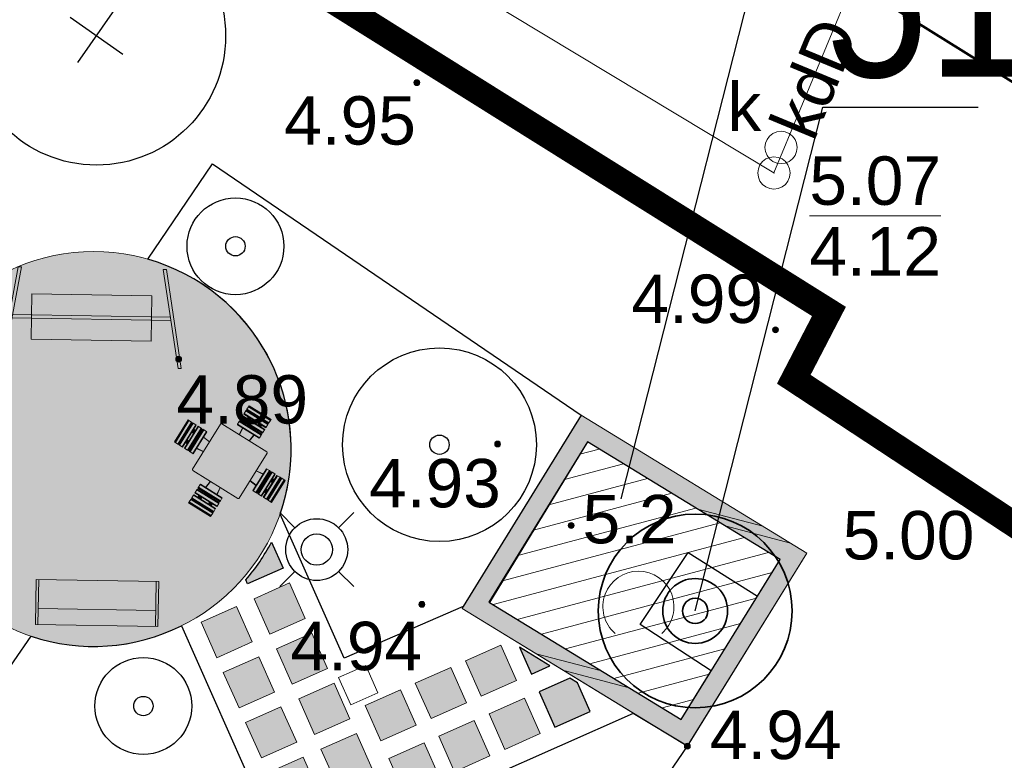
# Model space of a CAD drawing. Extents: x 5477758 to 5478353, y 5918276 to 5918502.
# Tile 52 of 127: x 5477927 to 5477942, y 5918370 to 5918381. Entities that reach past the tile are written whole.
import ezdxf
from ezdxf.enums import TextEntityAlignment as Align

# ---------------------------------------------------------------- set-up
doc = ezdxf.new("R2010")
doc.units = 0
doc.header["$LTSCALE"] = 0.25
doc.header["$PDSIZE"] = 0.75
doc.linetypes.add('budynki akt$0$DASHED', pattern=[19.05, 12.7, -6.35])
doc.linetypes.add('PRZER2-1', pattern=[3, 2, -1])
doc.layers.get('0').update_dxf_attribs({"linetype": 'CONTINUOUS', "lineweight": 13})
for name, color, linetype, lineweight in [('000_wymiarowanie ', 7, 'CONTINUOUS', 0), ('0_NAWIERZCHNIA MINERALNA', 43, 'CONTINUOUS', 0), ('0_NAWIERZCHNIA UTWARDZONA_CHODNIK', 254, 'CONTINUOUS', 0), ('0_podziały zieleni średniowysokiej i nasadzeń niskich', 7, 'CONTINUOUS', 0), ('0_PROJEKTOWANE ZABAWKI', 7, 'CONTINUOUS', 0), ('A_GRANICA OPRACOWANIA', 7, 'CONTINUOUS', 0), ('E_osw', 5, 'CONTINUOUS', 30), ('GESBZO', 252, 'CONTINUOUS', 50), ('GSSDSO', 252, 'CONTINUOUS', 18), ('GSSKOD', 252, 'PRZER2-1', 18), ('GULKPR', 252, 'CONTINUOUS', 18), ('GULKPR_O', 252, 'CONTINUOUS', 18), ('GUPIWZ', 252, 'CONTINUOUS', 18), ('GUPIWZ_O', 252, 'CONTINUOUS', 18), ('GUPKSD', 252, 'CONTINUOUS', 18), ('GUPPRZ', 252, 'CONTINUOUS', 18), ('GUPPRZ_O', 252, 'CONTINUOUS', 18), ('OT_Rzedna', 252, 'CONTINUOUS', 18), ('pomiar', 252, 'CONTINUOUS', 18), ('Visible (ISO)', 252, 'CONTINUOUS', 35), ('wysokosci', 252, 'CONTINUOUS', 18), ('ZZ_drzewo-nanoszone-recznie', 24, 'CONTINUOUS', 35), ('ZZ_grupa', 60, 'CONTINUOUS', 30), ('ZZ_grupa-krzewow-szraf', 60, 'CONTINUOUS', 13), ('ZZ_korona', 94, 'CONTINUOUS', 35), ('ZZ_numer-inwentaryzacyjny', 5, 'CONTINUOUS', 25)]:
    doc.layers.add(name, color=color, linetype=linetype, lineweight=lineweight)
for name, color, linetype in [('ZZ_PROJ-drzewa', 7, 'CONTINUOUS'), ('ZZ_PROJ-krzewy-pojedyczne', 7, 'CONTINUOUS'), ('ZZ_PROJ-obrys-rabaty', 7, 'CONTINUOUS')]:
    doc.layers.add(name, color=color, linetype=linetype)
doc.styles.add('GEO-INFO', font='arial.ttf')
doc.styles.add('zielen', font='ARIALN.TTF', dxfattribs={"height": 2.5})

# ---------------------------------------------------------------- blocks, each defined once
blk = doc.blocks.new('ODTN_2')
at = {"color": 0}
for points in [[(-1.5, -0.5), (0.5, 0.5)], [(-0.5, -0.5), (1.5, 0.5)]]:
    blk.add_lwpolyline(points, dxfattribs=at)
blk = doc.blocks.new('POINT')
at = {"color": 0}
blk.add_point((0, 0), dxfattribs=at)
blk = doc.blocks.new('OTRN')
at = {"linetype": 'Continuous', "lineweight": 13}
blk.add_hatch(color=0, dxfattribs=at).paths.add_polyline_path([(0, -0.091, 1), (0, 0.091, 1)])
at = {"color": 0, "linetype": 'Continuous', "lineweight": 13}
blk.add_circle((0, 0), 0.0906, dxfattribs=at)
blk = doc.blocks.new('OTZK_1')
at = {"color": 0, "linetype": 'Continuous', "lineweight": 18}
blk.add_arc((0, 0), 1.1, 311.1859, 228.8141, dxfattribs=at)
blk = doc.blocks.new('OKRAG_PELNY')
at = {"color": 0}
blk.add_lwpolyline([(0, 0.5), (0.12941, 0.482963), (0.25, 0.433013), (0.353553, 0.353553), (0.433013, 0.25), (0.482963, 0.12941), (0.5, 0), (0.482963, -0.12941), (0.433013, -0.25), (0.353553, -0.353553), (0.25, -0.433013), (0.12941, -0.482963), (0, -0.5), (-0.12941, -0.482963), (-0.25, -0.433013), (-0.353553, -0.353553), (-0.433013, -0.25), (-0.482963, -0.12941), (-0.5, 0), (-0.482963, 0.12941), (-0.433013, 0.25), (-0.353553, 0.353553), (-0.25, 0.433013), (-0.12941, 0.482963)], close=True, dxfattribs=at)
blk = doc.blocks.new('drzewo-odreczne')
at = {"layer": 'ZZ_drzewo-nanoszone-recznie', "linetype": 'Continuous'}
for radius in [0.502, 0.196]:
    blk.add_circle((0, 0), radius, dxfattribs=at)
blk = doc.blocks.new('zw$2B2E')
at = {"layer": 'Visible (ISO)', "lineweight": 9}
for p, q in [((144, -0.9), (144, -1.6)), ((184, -0.9), (144, -0.9)), ((144, -1.6), (144, -2.7)), ((184, -1.6), (144, -1.6)), ((144, -2.7), (184, -2.7)), ((144, -2.7), (144, -7.4)), ((184, -7.4), (144, -7.4)), ((144, -7.4), (144, -8.3)), ((144, -8.3), (184, -8.3)), ((144, -9.2), (144, -10.2)), ((184, -9.2), (144, -9.2)), ((144, -10.2), (184, -10.2)), ((144, -10.2), (144, -15)), ((184, -15), (144, -15)), ((144, -15), (144, -16)), ((150.7, -9.2), (150.6, -8.3)), ((153, -8.8), (153, -8.3)), ((153, -8.8), (153, -9)), ((153, -9.2), (153, -9)), ((157, -8.3), (157, -8.8)), ((157, -9), (157, -8.8)), ((157, -9), (157, -9.2)), ((171, -8.8), (171, -8.3)), ((171, -8.8), (171, -9)), ((171, -9.2), (171, -9)), ((175, -8.3), (175, -8.8)), ((175, -9), (175, -8.8)), ((175, -9), (175, -9.2)), ((177.3, -9.2), (177.4, -8.3)), ((184, -1.6), (184, -0.9)), ((184, -2.7), (184, -1.6)), ((184, -7.4), (184, -2.7)), ((184, -8.3), (184, -7.4)), ((184, -10.2), (184, -9.2)), ((184, -15), (184, -10.2)), ((184, -16), (184, -15)), ((144, -16), (184, -16)), ((144, -19.2), (144, -20.2)), ((184, -19.2), (144, -19.2)), ((144, -20.2), (184, -20.2)), ((144, -20.2), (144, -25)), ((184, -25), (144, -25)), ((144, -25), (144, -26)), ((144, -26), (184, -26)), ((144, -28), (184, -28)), ((144, -28), (144, -28.7)), ((144, -28.7), (144, -29.8)), ((184, -28.7), (144, -28.7)), ((144, -29.8), (144, -34.5)), ((144, -29.8), (184, -29.8)), ((151.8, -19.2), (151.5, -16)), ((152.7, -26.8), (152.6, -26)), ((153, -27.2), (152.7, -26.8)), ((152.7, -26.8), (152.8, -28)), ((153, -19.2), (153, -16)), ((153, -26.7), (153, -26)), ((153, -27.1), (153, -26.7)), ((153, -28), (153, -27.1)), ((157, -16), (157, -19.2)), ((157, -26), (157, -26.7)), ((157, -26.7), (157, -27.1)), ((157, -27.1), (157, -28)), ((171, -27.3), (157, -27.3)), ((171, -19.2), (171, -16)), ((171, -26.7), (171, -26)), ((171, -27.1), (171, -26.7)), ((171, -28), (171, -27.1)), ((175, -16), (175, -19.2)), ((175, -26), (175, -26.7)), ((175, -26.7), (175, -27.1)), ((175.4, -26.8), (175, -27.2)), ((175, -27.1), (175, -28)), ((175.2, -28), (175.4, -26.8)), ((175.4, -26.8), (175.5, -26)), ((176.6, -16), (176.2, -19.2)), ((184, -20.2), (184, -19.2)), ((184, -25), (184, -20.2)), ((184, -26), (184, -25)), ((184, -28.7), (184, -28)), ((184, -29.8), (184, -28.7)), ((184, -34.5), (184, -29.8)), ((184, -34.5), (144, -34.5)), ((144, -34.5), (144, -35.4)), ((144, -35.4), (184, -35.4)), ((153.6, -35.4), (154.9, -47.1)), ((155.4, -47.1), (154.1, -35.4)), ((173.9, -35.4), (172.6, -47.1)), ((173.1, -47.1), (174.4, -35.4)), ((184, -35.4), (184, -34.5)), ((121.5, -48.6), (121.5, -130.6)), ((205, -47.1), (123, -47.1)), ((206.5, -130.6), (206.5, -48.6)), ((76, -69.6), (75.3, -69.6)), ((75.3, -69.6), (75.3, -109.6)), ((77.1, -69.6), (76, -69.6)), ((76, -69.6), (76, -109.6)), ((77.1, -109.6), (77.1, -69.6)), ((81.9, -69.6), (77.1, -69.6)), ((81.9, -69.6), (81.9, -109.6)), ((82.7, -69.6), (81.9, -69.6)), ((82.7, -109.6), (82.7, -69.6)), ((83.6, -76.3), (82.7, -76.2)), ((84.6, -69.6), (83.6, -69.6)), ((83.6, -69.6), (83.6, -109.6)), ((84.6, -109.6), (84.6, -69.6)), ((89.4, -69.6), (84.6, -69.6)), ((89.4, -69.6), (89.4, -109.6)), ((90.4, -69.6), (89.4, -69.6)), ((90.4, -109.6), (90.4, -69.6)), ((94.6, -69.6), (93.6, -69.6)), ((93.6, -69.6), (93.6, -109.6)), ((94.6, -109.6), (94.6, -69.6)), ((99.4, -69.6), (94.6, -69.6)), ((99.4, -69.6), (99.4, -109.6)), ((100.4, -69.6), (99.4, -69.6)), ((100.4, -109.6), (100.4, -69.6)), ((103.1, -69.6), (102.4, -69.6)), ((102.4, -109.6), (102.4, -69.6)), ((104.2, -69.6), (103.1, -69.6)), ((103.1, -69.6), (103.1, -109.6)), ((108.9, -69.6), (104.2, -69.6)), ((104.2, -109.6), (104.2, -69.6)), ((109.8, -69.6), (108.9, -69.6)), ((108.9, -69.6), (108.9, -109.6)), ((109.8, -109.6), (109.8, -69.6)), ((219.1, -69.6), (218.2, -69.6)), ((218.2, -69.6), (218.2, -109.6)), ((219.1, -109.6), (219.1, -69.6)), ((223.8, -69.6), (219.1, -69.6)), ((223.8, -69.6), (223.8, -109.6)), ((224.9, -69.6), (223.8, -69.6)), ((225.6, -69.6), (224.9, -69.6)), ((224.9, -109.6), (224.9, -69.6)), ((225.6, -69.6), (225.6, -109.6)), ((228.6, -69.6), (227.6, -69.6)), ((227.6, -69.6), (227.6, -109.6)), ((233.4, -69.6), (228.6, -69.6)), ((228.6, -109.6), (228.6, -69.6)), ((234.4, -69.6), (233.4, -69.6)), ((233.4, -69.6), (233.4, -109.6)), ((234.4, -109.6), (234.4, -69.6)), ((238.6, -69.6), (237.6, -69.6)), ((237.6, -69.6), (237.6, -109.6)), ((243.4, -69.6), (238.6, -69.6)), ((238.6, -109.6), (238.6, -69.6)), ((244.4, -69.6), (243.4, -69.6)), ((243.4, -69.6), (243.4, -109.6)), ((244.4, -109.6), (244.4, -69.6)), ((244.4, -76.3), (245.3, -76.2)), ((246.2, -69.6), (245.3, -69.6)), ((245.3, -69.6), (245.3, -109.6)), ((250.9, -69.6), (246.2, -69.6)), ((246.2, -109.6), (246.2, -69.6)), ((252, -69.6), (250.9, -69.6)), ((250.9, -69.6), (250.9, -109.6)), ((252, -109.6), (252, -69.6)), ((252.7, -69.6), (252, -69.6)), ((252.7, -109.6), (252.7, -69.6)), ((82.7, -78.6), (83.2, -78.6)), ((83.2, -82.6), (82.7, -82.6)), ((83.4, -78.6), (83.2, -78.6)), ((83.2, -82.6), (83.4, -82.6)), ((83.4, -78.6), (83.6, -78.6)), ((83.6, -82.6), (83.4, -82.6)), ((90.4, -77), (93.6, -77.4)), ((90.4, -78.6), (93.6, -78.6)), ((93.6, -82.6), (90.4, -82.6)), ((101.3, -78.2), (100.4, -78.1)), ((100.4, -78.6), (101.1, -78.6)), ((101.1, -82.6), (100.4, -82.6)), ((101.1, -78.6), (101.5, -78.6)), ((101.5, -82.6), (101.1, -82.6)), ((102.4, -78.4), (101.3, -78.2)), ((101.3, -78.2), (101.6, -78.6)), ((101.5, -78.6), (102.4, -78.6)), ((102.4, -82.6), (101.5, -82.6)), ((101.8, -82.6), (101.8, -96.6)), ((121.5, -80.5), (109.8, -79.2)), ((109.8, -79.7), (121.5, -81)), ((218.2, -79.2), (206.5, -80.5)), ((206.5, -81), (218.2, -79.7)), ((226.8, -78.2), (225.6, -78.4)), ((225.6, -78.6), (226.6, -78.6)), ((226.6, -82.6), (225.6, -82.6)), ((226.3, -96.6), (226.3, -82.6)), ((226.4, -78.6), (226.8, -78.2)), ((226.6, -78.6), (226.9, -78.6)), ((226.9, -82.6), (226.6, -82.6)), ((226.8, -78.2), (227.6, -78.1)), ((226.9, -78.6), (227.6, -78.6)), ((227.6, -82.6), (226.9, -82.6)), ((234.4, -77.4), (237.6, -77)), ((234.4, -78.6), (237.6, -78.6)), ((237.6, -82.6), (234.4, -82.6)), ((244.4, -78.6), (244.6, -78.6)), ((244.6, -82.6), (244.4, -82.6)), ((244.8, -78.6), (244.6, -78.6)), ((244.6, -82.6), (244.8, -82.6)), ((244.8, -78.6), (245.3, -78.6)), ((245.3, -82.6), (244.8, -82.6)), ((82.7, -96.6), (83.2, -96.6)), ((83.2, -100.6), (82.7, -100.6)), ((83.6, -102.9), (82.7, -103)), ((83.4, -96.6), (83.2, -96.6)), ((83.2, -100.6), (83.4, -100.6)), ((83.4, -96.6), (83.6, -96.6)), ((83.6, -100.6), (83.4, -100.6)), ((90.4, -96.6), (93.6, -96.6)), ((93.6, -100.6), (90.4, -100.6)), ((93.6, -101.8), (90.4, -102.1)), ((100.4, -96.6), (101.1, -96.6)), ((101.1, -100.6), (100.4, -100.6)), ((101.3, -100.9), (100.4, -101)), ((101.1, -96.6), (101.5, -96.6)), ((101.5, -100.6), (101.1, -100.6)), ((101.6, -100.6), (101.3, -100.9)), ((101.3, -100.9), (102.4, -100.8)), ((101.5, -96.6), (102.4, -96.6)), ((102.4, -100.6), (101.5, -100.6)), ((121.5, -98.2), (109.8, -99.5)), ((109.8, -100), (121.5, -98.7)), ((218.2, -99.5), (206.5, -98.2)), ((206.5, -98.7), (218.2, -100)), ((225.6, -96.6), (226.6, -96.6)), ((226.6, -100.6), (225.6, -100.6)), ((225.6, -100.8), (226.8, -100.9)), ((226.8, -100.9), (226.4, -100.6)), ((226.6, -96.6), (226.9, -96.6)), ((226.9, -100.6), (226.6, -100.6)), ((226.8, -100.9), (227.6, -101)), ((226.9, -96.6), (227.6, -96.6)), ((227.6, -100.6), (226.9, -100.6)), ((234.4, -96.6), (237.6, -96.6)), ((237.6, -100.6), (234.4, -100.6)), ((237.6, -102.1), (234.4, -101.8)), ((244.4, -96.6), (244.6, -96.6)), ((244.6, -100.6), (244.4, -100.6)), ((244.4, -102.9), (245.3, -103)), ((244.8, -96.6), (244.6, -96.6)), ((244.6, -100.6), (244.8, -100.6)), ((244.8, -96.6), (245.3, -96.6)), ((245.3, -100.6), (244.8, -100.6)), ((75.3, -109.6), (76, -109.6)), ((76, -109.6), (77.1, -109.6)), ((77.1, -109.6), (81.9, -109.6)), ((81.9, -109.6), (82.7, -109.6)), ((83.6, -109.6), (84.6, -109.6)), ((84.6, -109.6), (89.4, -109.6)), ((89.4, -109.6), (90.4, -109.6)), ((93.6, -109.6), (94.6, -109.6)), ((94.6, -109.6), (99.4, -109.6)), ((99.4, -109.6), (100.4, -109.6)), ((102.4, -109.6), (103.1, -109.6)), ((103.1, -109.6), (104.2, -109.6)), ((104.2, -109.6), (108.9, -109.6)), ((108.9, -109.6), (109.8, -109.6)), ((218.2, -109.6), (219.1, -109.6)), ((219.1, -109.6), (223.8, -109.6)), ((223.8, -109.6), (224.9, -109.6)), ((224.9, -109.6), (225.6, -109.6)), ((227.6, -109.6), (228.6, -109.6)), ((228.6, -109.6), (233.4, -109.6)), ((233.4, -109.6), (234.4, -109.6)), ((237.6, -109.6), (238.6, -109.6)), ((238.6, -109.6), (243.4, -109.6)), ((243.4, -109.6), (244.4, -109.6)), ((245.3, -109.6), (246.2, -109.6)), ((246.2, -109.6), (250.9, -109.6)), ((250.9, -109.6), (252, -109.6)), ((252, -109.6), (252.7, -109.6)), ((123, -132.1), (205, -132.1)), ((154.9, -132.1), (153.6, -143.8)), ((154.1, -143.8), (155.4, -132.1)), ((172.6, -132.1), (173.9, -143.8)), ((174.4, -143.8), (173.1, -132.1)), ((144, -143.8), (144, -144.7)), ((184, -143.8), (144, -143.8)), ((144, -144.7), (184, -144.7)), ((144, -144.7), (144, -149.4)), ((184, -149.4), (144, -149.4)), ((144, -149.4), (144, -150.5)), ((144, -150.5), (144, -151.2)), ((144, -150.5), (184, -150.5)), ((184, -151.2), (144, -151.2)), ((152.7, -152.3), (152.6, -153.2)), ((152.8, -151.2), (152.7, -152.3)), ((152.7, -152.3), (153, -152)), ((153, -152.1), (153, -151.2)), ((153, -152.5), (153, -152.1)), ((153, -153.2), (153, -152.5)), ((157, -151.2), (157, -152.1)), ((157, -151.8), (171, -151.8)), ((157, -152.1), (157, -152.5)), ((157, -152.5), (157, -153.2)), ((171, -152.1), (171, -151.2)), ((171, -152.5), (171, -152.1)), ((171, -153.2), (171, -152.5)), ((175, -151.2), (175, -152.1)), ((175, -152), (175.4, -152.3)), ((175, -152.1), (175, -152.5)), ((175, -152.5), (175, -153.2)), ((175.4, -152.3), (175.2, -151.2)), ((175.4, -152.3), (175.5, -153.2)), ((184, -144.7), (184, -143.8)), ((184, -149.4), (184, -144.7)), ((184, -150.5), (184, -149.4)), ((184, -151.2), (184, -150.5)), ((144, -153.2), (144, -154.2)), ((184, -153.2), (144, -153.2)), ((144, -154.2), (144, -159)), ((144, -154.2), (184, -154.2)), ((184, -159), (144, -159)), ((144, -159), (144, -160)), ((144, -160), (184, -160)), ((144, -163.2), (144, -164.2)), ((184, -163.2), (144, -163.2)), ((144, -164.2), (144, -169)), ((144, -164.2), (184, -164.2)), ((151.5, -163.2), (151.8, -160)), ((153, -163.2), (153, -160)), ((157, -160), (157, -163.2)), ((171, -163.2), (171, -160)), ((175, -160), (175, -163.2)), ((176.2, -160), (176.6, -163.2)), ((184, -154.2), (184, -153.2)), ((184, -159), (184, -154.2)), ((184, -160), (184, -159)), ((184, -164.2), (184, -163.2)), ((184, -169), (184, -164.2)), ((184, -169), (144, -169)), ((144, -169), (144, -170)), ((144, -170), (184, -170)), ((144, -170.9), (144, -171.7)), ((184, -170.9), (144, -170.9)), ((144, -171.7), (144, -176.5)), ((144, -171.7), (184, -171.7)), ((184, -176.5), (144, -176.5)), ((144, -176.5), (144, -177.6)), ((144, -177.6), (184, -177.6)), ((144, -177.6), (144, -178.3)), ((144, -178.3), (184, -178.3)), ((150.7, -170), (150.6, -170.9)), ((153, -170.2), (153, -170)), ((153, -170.2), (153, -170.4)), ((153, -170.9), (153, -170.4)), ((157, -170), (157, -170.2)), ((157, -170.4), (157, -170.2)), ((157, -170.4), (157, -170.9)), ((171, -170.2), (171, -170)), ((171, -170.2), (171, -170.4)), ((171, -170.9), (171, -170.4)), ((175, -170), (175, -170.2)), ((175, -170.4), (175, -170.2)), ((175, -170.4), (175, -170.9)), ((177.3, -170), (177.4, -170.9)), ((184, -170), (184, -169)), ((184, -171.7), (184, -170.9)), ((184, -176.5), (184, -171.7)), ((184, -177.6), (184, -176.5)), ((184, -178.3), (184, -177.6))]:
    blk.add_line(p, q, dxfattribs=at)
for centre in [(155, -17.3), (173, -17.3), (91.8, -80.6), (236.3, -80.6), (91.8, -98.6), (236.3, -98.6), (155, -161.8), (173, -161.8)]:
    blk.add_circle(centre, 1, dxfattribs=at)
for centre, radius, start, end in [((155, -17.3), 0.85, 120, 180), ((155, -17.3), 0.85, 180, 240), ((155, -17.3), 0.85, 60, 120), ((155, -17.3), 0.85, 240, 300), ((155, -17.3), 0.85, 0, 60), ((155, -17.3), 0.85, 300, 0), ((173, -17.3), 0.85, 120, 180), ((173, -17.3), 0.85, 180, 240), ((173, -17.3), 0.85, 60, 120), ((173, -17.3), 0.85, 240, 300), ((173, -17.3), 0.85, 0, 60), ((173, -17.3), 0.85, 300, 0), ((123, -48.6), 1.5, 90, 180), ((205, -48.6), 1.5, 0, 90), ((91.8, -80.6), 0.85, 150, 210), ((91.8, -80.6), 0.85, 90, 150), ((91.8, -80.6), 0.85, 210, 270), ((91.8, -80.6), 0.85, 30, 90), ((91.8, -80.6), 0.85, 270, 330), ((91.8, -80.6), 0.85, 330, 30), ((236.3, -80.6), 0.85, 150, 210), ((236.3, -80.6), 0.85, 90, 150), ((236.3, -80.6), 0.85, 210, 270), ((236.3, -80.6), 0.85, 30, 90), ((236.3, -80.6), 0.85, 270, 330), ((236.3, -80.6), 0.85, 330, 30), ((91.8, -98.6), 0.85, 150, 210), ((91.8, -98.6), 0.85, 90, 150), ((91.8, -98.6), 0.85, 210, 270), ((91.8, -98.6), 0.85, 30, 90), ((91.8, -98.6), 0.85, 270, 330), ((91.8, -98.6), 0.85, 330, 30), ((236.3, -98.6), 0.85, 150, 210), ((236.3, -98.6), 0.85, 90, 150), ((236.3, -98.6), 0.85, 210, 270), ((236.3, -98.6), 0.85, 30, 90), ((236.3, -98.6), 0.85, 270, 330), ((236.3, -98.6), 0.85, 330, 30), ((123, -130.6), 1.5, 180, 270), ((205, -130.6), 1.5, 270, 0), ((155, -161.8), 0.85, 120, 180), ((155, -161.8), 0.85, 180, 240), ((155, -161.8), 0.85, 60, 120), ((155, -161.8), 0.85, 240, 300), ((155, -161.8), 0.85, 0, 60), ((155, -161.8), 0.85, 300, 0), ((173, -161.8), 0.85, 120, 180), ((173, -161.8), 0.85, 180, 240), ((173, -161.8), 0.85, 60, 120), ((173, -161.8), 0.85, 240, 300), ((173, -161.8), 0.85, 0, 60), ((173, -161.8), 0.85, 300, 0)]:
    blk.add_arc(centre, radius, start, end, dxfattribs=at)
for points in [[(154.2, -16.8), (154.4, -16.7), (154.6, -16.6)], [(154.2, -17.3), (154.2, -17.1), (154.2, -16.8)], [(154.2, -17.8), (154.2, -17.6), (154.2, -17.3)], [(154.6, -18.1), (154.4, -18), (154.2, -17.8)], [(154.6, -16.6), (154.8, -16.5), (155, -16.4)], [(155, -18.3), (154.8, -18.2), (154.6, -18.1)], [(155, -16.4), (155.2, -16.5), (155.4, -16.6)], [(155.4, -18.1), (155.2, -18.2), (155, -18.3)], [(155.4, -16.6), (155.6, -16.7), (155.9, -16.8)], [(155.9, -17.8), (155.6, -18), (155.4, -18.1)], [(155.9, -16.8), (155.9, -17.1), (155.9, -17.3)], [(155.9, -17.3), (155.9, -17.6), (155.9, -17.8)], [(172.2, -16.8), (172.4, -16.7), (172.6, -16.6)], [(172.2, -17.3), (172.2, -17.1), (172.2, -16.8)], [(172.2, -17.8), (172.2, -17.6), (172.2, -17.3)], [(172.6, -18.1), (172.4, -18), (172.2, -17.8)], [(172.6, -16.6), (172.8, -16.5), (173, -16.4)], [(173, -18.3), (172.8, -18.2), (172.6, -18.1)], [(173, -16.4), (173.2, -16.5), (173.4, -16.6)], [(173.4, -18.1), (173.2, -18.2), (173, -18.3)], [(173.4, -16.6), (173.6, -16.7), (173.9, -16.8)], [(173.9, -17.8), (173.6, -18), (173.4, -18.1)], [(173.9, -16.8), (173.9, -17.1), (173.9, -17.3)], [(173.9, -17.3), (173.9, -17.6), (173.9, -17.8)], [(90.8, -80.6), (90.9, -80.4), (91, -80.2)], [(91, -81), (90.9, -80.8), (90.8, -80.6)], [(91, -80.2), (91.1, -80), (91.3, -79.7)], [(91.3, -81.4), (91.1, -81.2), (91, -81)], [(91.3, -79.7), (91.5, -79.7), (91.8, -79.7)], [(91.8, -81.4), (91.5, -81.4), (91.3, -81.4)], [(91.8, -79.7), (92, -79.7), (92.3, -79.7)], [(92.3, -81.4), (92, -81.4), (91.8, -81.4)], [(92.3, -79.7), (92.4, -80), (92.5, -80.2)], [(92.5, -81), (92.4, -81.2), (92.3, -81.4)], [(92.5, -80.2), (92.6, -80.4), (92.7, -80.6)], [(92.7, -80.6), (92.6, -80.8), (92.5, -81)], [(235.3, -80.6), (235.4, -80.4), (235.5, -80.2)], [(235.5, -81), (235.4, -80.8), (235.3, -80.6)], [(235.5, -80.2), (235.6, -80), (235.8, -79.7)], [(235.8, -81.4), (235.6, -81.2), (235.5, -81)], [(235.8, -79.7), (236, -79.7), (236.3, -79.7)], [(236.3, -81.4), (236, -81.4), (235.8, -81.4)], [(236.3, -79.7), (236.5, -79.7), (236.8, -79.7)], [(236.8, -81.4), (236.5, -81.4), (236.3, -81.4)], [(236.8, -79.7), (236.9, -80), (237, -80.2)], [(237, -81), (236.9, -81.2), (236.8, -81.4)], [(237, -80.2), (237.1, -80.4), (237.2, -80.6)], [(237.2, -80.6), (237.1, -80.8), (237, -81)], [(90.8, -98.6), (90.9, -98.4), (91, -98.2)], [(91, -99), (90.9, -98.8), (90.8, -98.6)], [(91, -98.2), (91.1, -98), (91.3, -97.7)], [(91.3, -99.4), (91.1, -99.2), (91, -99)], [(91.3, -97.7), (91.5, -97.7), (91.8, -97.7)], [(91.8, -99.4), (91.5, -99.4), (91.3, -99.4)], [(91.8, -97.7), (92, -97.7), (92.3, -97.7)], [(92.3, -99.4), (92, -99.4), (91.8, -99.4)], [(92.3, -97.7), (92.4, -98), (92.5, -98.2)], [(92.5, -99), (92.4, -99.2), (92.3, -99.4)], [(92.5, -98.2), (92.6, -98.4), (92.7, -98.6)], [(92.7, -98.6), (92.6, -98.8), (92.5, -99)], [(235.3, -98.6), (235.4, -98.4), (235.5, -98.2)], [(235.5, -99), (235.4, -98.8), (235.3, -98.6)], [(235.5, -98.2), (235.6, -98), (235.8, -97.7)], [(235.8, -99.4), (235.6, -99.2), (235.5, -99)], [(235.8, -97.7), (236, -97.7), (236.3, -97.7)], [(236.3, -99.4), (236, -99.4), (235.8, -99.4)], [(236.3, -97.7), (236.5, -97.7), (236.8, -97.7)], [(236.8, -99.4), (236.5, -99.4), (236.3, -99.4)], [(236.8, -97.7), (236.9, -98), (237, -98.2)], [(237, -99), (236.9, -99.2), (236.8, -99.4)], [(237, -98.2), (237.1, -98.4), (237.2, -98.6)], [(237.2, -98.6), (237.1, -98.8), (237, -99)], [(154.2, -161.3), (154.4, -161.2), (154.6, -161.1)], [(154.2, -161.8), (154.2, -161.6), (154.2, -161.3)], [(154.2, -162.3), (154.2, -162.1), (154.2, -161.8)], [(154.6, -162.6), (154.4, -162.5), (154.2, -162.3)], [(154.6, -161.1), (154.8, -161), (155, -160.9)], [(155, -162.8), (154.8, -162.7), (154.6, -162.6)], [(155, -160.9), (155.2, -161), (155.4, -161.1)], [(155.4, -162.6), (155.2, -162.7), (155, -162.8)], [(155.4, -161.1), (155.6, -161.2), (155.9, -161.3)], [(155.9, -162.3), (155.6, -162.5), (155.4, -162.6)], [(155.9, -161.3), (155.9, -161.6), (155.9, -161.8)], [(155.9, -161.8), (155.9, -162.1), (155.9, -162.3)], [(172.2, -161.3), (172.4, -161.2), (172.6, -161.1)], [(172.2, -161.8), (172.2, -161.6), (172.2, -161.3)], [(172.2, -162.3), (172.2, -162.1), (172.2, -161.8)], [(172.6, -162.6), (172.4, -162.5), (172.2, -162.3)], [(172.6, -161.1), (172.8, -161), (173, -160.9)], [(173, -162.8), (172.8, -162.7), (172.6, -162.6)], [(173, -160.9), (173.2, -161), (173.4, -161.1)], [(173.4, -162.6), (173.2, -162.7), (173, -162.8)], [(173.4, -161.1), (173.6, -161.2), (173.9, -161.3)], [(173.9, -162.3), (173.6, -162.5), (173.4, -162.6)], [(173.9, -161.3), (173.9, -161.6), (173.9, -161.8)], [(173.9, -161.8), (173.9, -162.1), (173.9, -162.3)]]:
    blk.add_rational_spline(points, [1, 1.0379548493, 1], degree=2, dxfattribs=at)
blk = doc.blocks.new('stara ławka w nowym miejscu')
at = {"color": 0}
for p, q in [((5470779.101, 5934415.094), (5470779.772, 5934415.292)), ((5470779.112, 5934415.056), (5470779.784, 5934415.254)), ((5470780.059, 5934413.438), (5470779.544, 5934415.183)), ((5470779.772, 5934415.292), (5470780.31, 5934413.47)), ((5470779.639, 5934413.272), (5470779.101, 5934415.094)), ((5470780.299, 5934413.508), (5470779.627, 5934413.31)), ((5470780.31, 5934413.47), (5470779.639, 5934413.272))]:
    blk.add_line(p, q, dxfattribs=at)
blk = doc.blocks.new('zw$6B5E')
at = {"layer": 'E_osw', "color": 5}
for p, q in [((0.363, 0.041), (0.128, 0.275)), ((1.04, 0.041), (1.275, 0.275)), ((0.363, -0.637), (0.128, -0.871)), ((1.04, -0.637), (1.275, -0.871))]:
    blk.add_line(p, q, dxfattribs=at)
for radius in [0.479, 0.242]:
    blk.add_circle((0.702, -0.298), radius, dxfattribs=at)
blk = doc.blocks.new('D4')
at = {"layer": 'ZZ_PROJ-drzewa'}
for p, q in [((0, -0.5), (0, 0.5)), ((0.5, 0), (-0.5, 0))]:
    blk.add_line(p, q, dxfattribs=at)
blk.add_circle((0, 0), 2, dxfattribs=at)
blk = doc.blocks.new('ławko-huśtawka_mk')
at = {"layer": '0_PROJEKTOWANE ZABAWKI'}
for points in [[(5469763.277, 5921607.051), (5469763.022, 5921608.581)], [(5469763.022, 5921608.581), (5469763.072, 5921608.581)], [(5469763.327, 5921607.051), (5469763.072, 5921608.581)], [(5469765.526, 5921607.051), (5469765.781, 5921608.581)], [(5469765.577, 5921607.051), (5469765.832, 5921608.581)], [(5469765.781, 5921608.581), (5469765.832, 5921608.581)], [(5469763.497, 5921608.166), (5469765.357, 5921608.166), (5469765.357, 5921607.466), (5469763.497, 5921607.466), (5469763.497, 5921608.166)], [(5469763.196, 5921607.841), (5469765.658, 5921607.841)], [(5469763.204, 5921607.791), (5469765.649, 5921607.791)], [(5469763.277, 5921607.051), (5469763.327, 5921607.051)], [(5469765.526, 5921607.051), (5469765.577, 5921607.051)]]:
    blk.add_lwpolyline(points, dxfattribs=at)

msp = doc.modelspace()

# ---------------------------------------------------------------- hatches: boundary and pattern name
at = {"lineweight": 0}
for points in [[(5477930.721, 5918373.29), (5477930.901, 5918372.886), (5477930.352, 5918372.643), (5477930.324, 5918372.706, 0.057017)], [(5477930.454, 5918372.414), (5477931.002, 5918372.658), (5477931.246, 5918372.11), (5477930.697, 5918371.866)], [(5477929.631, 5918372.049), (5477930.18, 5918372.293), (5477930.423, 5918371.744), (5477929.875, 5918371.501)], [(5477930.799, 5918371.638), (5477931.347, 5918371.881), (5477931.591, 5918371.333), (5477931.042, 5918371.089)], [(5477934.275, 5918371.695), (5477934.518, 5918371.146), (5477933.97, 5918370.903), (5477933.726, 5918371.451)], [(5477934.562, 5918371.663), (5477934.747, 5918371.248), (5477935.034, 5918371.375)], [(5477929.976, 5918371.272), (5477930.524, 5918371.516), (5477930.768, 5918370.968), (5477930.22, 5918370.724)], [(5477933.498, 5918371.35), (5477933.741, 5918370.801), (5477933.193, 5918370.558), (5477932.949, 5918371.106)], [(5477931.144, 5918370.861), (5477931.692, 5918371.104), (5477931.935, 5918370.556), (5477931.387, 5918370.312)], [(5477935.345, 5918371.185), (5477934.868, 5918370.974), (5477935.112, 5918370.425), (5477935.66, 5918370.669), (5477935.463, 5918371.113)], [(5477932.721, 5918371.005), (5477932.964, 5918370.457), (5477932.416, 5918370.213), (5477932.172, 5918370.761)], [(5477930.321, 5918370.496), (5477930.869, 5918370.739), (5477931.113, 5918370.191), (5477930.565, 5918369.947)], [(5477934.64, 5918370.872), (5477934.883, 5918370.324), (5477934.335, 5918370.08), (5477934.091, 5918370.629)], [(5477933.863, 5918370.527), (5477934.106, 5918369.979), (5477933.558, 5918369.735), (5477933.315, 5918370.284)], [(5477931.489, 5918370.084), (5477932.037, 5918370.327), (5477932.28, 5918369.779), (5477931.732, 5918369.536)], [(5477933.086, 5918370.182), (5477933.33, 5918369.634), (5477932.781, 5918369.39), (5477932.538, 5918369.939)], [(5477930.666, 5918369.719), (5477931.214, 5918369.962), (5477931.458, 5918369.414), (5477930.909, 5918369.17)]]:
    msp.add_hatch(color=254, dxfattribs=at).paths.add_polyline_path(points)
at = {"layer": '0_NAWIERZCHNIA MINERALNA', "transparency": 33554636}
msp.add_hatch(color=256, dxfattribs=at).paths.add_polyline_path([(5477931.027, 5918374.733, 1), (5477924.911, 5918374.733, 1)])
at = {"layer": '0_NAWIERZCHNIA UTWARDZONA_CHODNIK'}
h = msp.add_hatch(color=256, dxfattribs=at)
h.paths.add_polyline_path([(5477935.517, 5918375.256), (5477933.675, 5918372.264), (5477937.164, 5918370.132), (5477939.015, 5918373.121)])
h.paths.add_polyline_path([(5477934.088, 5918372.363), (5477937.066, 5918370.543), (5477938.601, 5918373.022), (5477935.616, 5918374.844)], flags=16)
at = {"layer": 'ZZ_grupa-krzewow-szraf'}
h = msp.add_hatch(dxfattribs=at)
h.set_pattern_fill('ANSI31', color=256, scale=0.1, angle=90)
h.set_pattern_definition([(194.933, (5477837.84446, 5918344.9947), (0.0818164, -0.3067773), [])])
h.paths.add_polyline_path([(5477935.616, 5918374.844), (5477934.096, 5918372.358), (5477937.066, 5918370.543), (5477938.601, 5918373.022)])

# ---------------------------------------------------------------- linework, layer by layer
at = {"lineweight": -2}
msp.add_lwpolyline([(5477930.721, 5918373.29), (5477930.901, 5918372.886), (5477930.352, 5918372.643), (5477930.324, 5918372.706, 0.057017), (5477930.721, 5918373.29)], format="xyb", dxfattribs=at)
for points in [[(5477930.454, 5918372.414), (5477931.002, 5918372.658), (5477931.246, 5918372.11), (5477930.697, 5918371.866), (5477930.454, 5918372.414)], [(5477929.631, 5918372.049), (5477930.18, 5918372.293), (5477930.423, 5918371.744), (5477929.875, 5918371.501), (5477929.631, 5918372.049)], [(5477930.799, 5918371.638), (5477931.347, 5918371.881), (5477931.591, 5918371.333), (5477931.042, 5918371.089), (5477930.799, 5918371.638)], [(5477934.275, 5918371.695), (5477934.518, 5918371.146), (5477933.97, 5918370.903), (5477933.726, 5918371.451), (5477934.275, 5918371.695)], [(5477929.976, 5918371.272), (5477930.524, 5918371.516), (5477930.768, 5918370.968), (5477930.22, 5918370.724), (5477929.976, 5918371.272)], [(5477933.498, 5918371.35), (5477933.741, 5918370.801), (5477933.193, 5918370.558), (5477932.949, 5918371.106), (5477933.498, 5918371.35)], [(5477931.144, 5918370.861), (5477931.692, 5918371.104), (5477931.935, 5918370.556), (5477931.387, 5918370.312), (5477931.144, 5918370.861)], [(5477932.721, 5918371.005), (5477932.964, 5918370.457), (5477932.416, 5918370.213), (5477932.172, 5918370.761), (5477932.721, 5918371.005)], [(5477930.321, 5918370.496), (5477930.869, 5918370.739), (5477931.113, 5918370.191), (5477930.565, 5918369.947), (5477930.321, 5918370.496)], [(5477934.64, 5918370.872), (5477934.883, 5918370.324), (5477934.335, 5918370.08), (5477934.091, 5918370.629), (5477934.64, 5918370.872)], [(5477933.863, 5918370.527), (5477934.106, 5918369.979), (5477933.558, 5918369.735), (5477933.315, 5918370.284), (5477933.863, 5918370.527)], [(5477931.489, 5918370.084), (5477932.037, 5918370.327), (5477932.28, 5918369.779), (5477931.732, 5918369.536), (5477931.489, 5918370.084)], [(5477933.086, 5918370.182), (5477933.33, 5918369.634), (5477932.781, 5918369.39), (5477932.538, 5918369.939), (5477933.086, 5918370.182)], [(5477930.666, 5918369.719), (5477931.214, 5918369.962), (5477931.458, 5918369.414), (5477930.909, 5918369.17), (5477930.666, 5918369.719)]]:
    msp.add_lwpolyline(points)
for points in [[(5477934.562, 5918371.663), (5477934.747, 5918371.248), (5477935.034, 5918371.375), (5477934.562, 5918371.663)], [(5477935.345, 5918371.185), (5477934.868, 5918370.974), (5477935.112, 5918370.425), (5477935.66, 5918370.669), (5477935.463, 5918371.113), (5477935.345, 5918371.185)]]:
    msp.add_lwpolyline(points, dxfattribs=at)
at = {"layer": '0_podziały zieleni średniowysokiej i nasadzeń niskich'}
msp.add_line((5477933.675, 5918372.264), (5477934.51, 5918373.619), dxfattribs=at)
msp.add_lwpolyline([(5477935.616, 5918374.844), (5477934.088, 5918372.363), (5477937.066, 5918370.543), (5477938.601, 5918373.022), (5477935.616, 5918374.844)], dxfattribs=at)
msp.add_circle((5477927.969, 5918374.733), 3.058, dxfattribs=at)
at = {"layer": '0_PROJEKTOWANE ZABAWKI'}
msp.add_lwpolyline([(5477932.369, 5918370.958), (5477932.183, 5918371.379), (5477931.762, 5918371.192), (5477931.949, 5918370.772), (5477932.369, 5918370.958)], dxfattribs=at)
at = {"layer": 'A_GRANICA OPRACOWANIA', "color": 1, "linetype": 'budynki akt$0$DASHED', "ltscale": 0.1, "const_width": 0.4}
msp.add_lwpolyline([(5477939.869, 5918356.504), (5477940.619, 5918356.896), (5477942.101, 5918363.93), (5477943.898, 5918372.463), (5477938.811, 5918375.814), (5477939.356, 5918376.864), (5477927.622, 5918384.214), (5477926.949, 5918383.275), (5477923.735, 5918385.254), (5477924.621, 5918386.867), (5477922.565, 5918387.972), (5477915.954, 5918383.377), (5477911.642, 5918380.121), (5477912.501, 5918379.46), (5477913.835, 5918377.89), (5477914.426, 5918376.774), (5477916.433, 5918371.286), (5477916.349, 5918370.613), (5477938.795, 5918354.966), (5477939.869, 5918356.504)], dxfattribs=at)
at = {"layer": 'GESBZO', "linetype": 'Continuous', "lineweight": 50}
msp.add_lwpolyline([(5477967.119, 5918364.903), (5477911.982, 5918399.231)], dxfattribs=at)
at = {"layer": 'GSSDSO', "linetype": 'Continuous', "lineweight": 18}
for points in [[(5477933.675, 5918372.264), (5477937.164, 5918370.132), (5477939.015, 5918373.121), (5477935.517, 5918375.256)], [(5477934.088, 5918372.363), (5477935.616, 5918374.844), (5477938.601, 5918373.022), (5477937.066, 5918370.543)]]:
    msp.add_lwpolyline(points, close=True, dxfattribs=at)
at = {"layer": 'GSSKOD', "linetype": 'PRZER2-1', "lineweight": 18}
msp.add_lwpolyline([(5477913.201, 5918381.474), (5477922.112, 5918387.635), (5477923.78, 5918386.612), (5477923.191, 5918385.588), (5477926.949, 5918383.275), (5477927.622, 5918384.214), (5477939.356, 5918376.864), (5477938.811, 5918375.814), (5477943.898, 5918372.463), (5477940.619, 5918356.896), (5477940.619, 5918356.896)], dxfattribs=at)
at = {"layer": 'GULKPR', "linetype": 'Continuous', "lineweight": 18}
for points in [[(5477938.504, 5918379.01), (5477904.421, 5918399.536)], [(5477939.727, 5918381.958), (5477938.504, 5918379.01)]]:
    msp.add_lwpolyline(points, dxfattribs=at)
at = {"layer": 'GUPPRZ_O', "linetype": 'Continuous', "lineweight": 9, "flags": 128}
msp.add_lwpolyline([(5477939.052, 5918378.344), (5477941.09, 5918378.344)], dxfattribs=at)
at = {"layer": 'pomiar', "linetype": 'Continuous', "lineweight": 18, "flags": 128}
msp.add_lwpolyline([(5477933.675, 5918372.264), (5477937.162, 5918370.129), (5477939.015, 5918373.121)], dxfattribs=at)
at = {"layer": 'ZZ_grupa'}
msp.add_lwpolyline([(5477935.616, 5918374.844), (5477934.096, 5918372.358), (5477937.066, 5918370.543), (5477938.601, 5918373.022), (5477935.616, 5918374.844)], dxfattribs=at)
at = {"layer": 'ZZ_korona'}
msp.add_circle((5477937.284, 5918372.225, 10.18), 1.5, dxfattribs=at)
at = {"layer": 'ZZ_numer-inwentaryzacyjny'}
for points, elevation in [([(5477936.14, 5918373.96), (5477938.785, 5918384.399), (5477941.392, 5918384.399)], -0.12), ([(5477937.284, 5918372.225), (5477939.262, 5918380.031), (5477941.665, 5918380.031)], 10.18)]:
    msp.add_lwpolyline(points, dxfattribs=dict(at, elevation=elevation))
at = {"layer": 'ZZ_PROJ-krzewy-pojedyczne'}
for centre, radius in [((5477930.164, 5918377.874), 0.75), ((5477930.164, 5918377.874), 0.15), ((5477933.324, 5918374.8), 1.5), ((5477933.324, 5918374.8), 0.15), ((5477928.738, 5918370.752), 0.75), ((5477928.738, 5918370.752), 0.15)]:
    msp.add_circle(centre, radius, dxfattribs=at)
at = {"layer": 'ZZ_PROJ-obrys-rabaty'}
msp.add_lwpolyline([(5477933.693, 5918372.293), (5477931.848, 5918371.493), (5477930.856, 5918373.726, 0.431456), (5477928.805, 5918377.674), (5477929.811, 5918379.15), (5477935.517, 5918375.256), (5477933.693, 5918372.293), (5477933.693, 5918372.293)], format="xyb", dxfattribs=at)
for points in [[(5477938.601, 5918373.022), (5477935.616, 5918374.844), (5477934.097, 5918372.358), (5477937.066, 5918370.543), (5477937.531, 5918371.295), (5477936.432, 5918372.016), (5477937.177, 5918373.128), (5477938.25, 5918372.456), (5477938.601, 5918373.022)], [(5477937.164, 5918370.132), (5477936.322, 5918370.634), (5477932.903, 5918369.116), (5477934.31, 5918365.947), (5477937.164, 5918370.132)]]:
    msp.add_lwpolyline(points, dxfattribs=at)
msp.add_lwpolyline([(5477930.399, 5918367.237), (5477925.949, 5918370.296), (5477926.737, 5918371.451), (5477927.002, 5918371.832, 0.198048), (5477929.328, 5918371.994), (5477931.029, 5918368.161)], format="xyb", close=True, dxfattribs=at)

# ---------------------------------------------------------------- block references
at = {"layer": '000_wymiarowanie ', "color": 1, "lineweight": 30, "xscale": -1, "rotation": 178.9774547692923}
msp.add_blockref('ławko-huśtawka_mk', (114710.593, 11936654.079), dxfattribs=at)
at = {"layer": '0_PROJEKTOWANE ZABAWKI', "color": 1, "lineweight": 0, "xscale": 0.009999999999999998, "yscale": 0.009999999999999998, "zscale": 0.009999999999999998, "rotation": 328.095106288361}
msp.add_blockref('zw$2B2E', (5477929.158, 5918376.172), dxfattribs=at)
at = {"layer": '0_PROJEKTOWANE ZABAWKI', "rotation": 252.5503954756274}
msp.add_blockref('stara ławka w nowym miejscu', (1457114.461, 12916926.611), dxfattribs=at)
msp.add_blockref('stara ławka w nowym miejscu', (1457114.461, 12916926.611), dxfattribs=at)
at = {"layer": 'E_osw'}
msp.add_blockref('zw$6B5E', (5477930.721, 5918373.473), dxfattribs=at)
at = {"layer": 'GSSDSO', "lineweight": 18, "xscale": 0.5}
for p, yscale, rotation in [((5477938.042, 5918373.54), 0.299999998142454, 148.6016157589), ((5477935.541, 5918371.298), 0.300000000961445, 148.5682088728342)]:
    msp.add_blockref('ODTN_2', p, dxfattribs=dict(at, yscale=yscale, rotation=rotation))
at = {"layer": 'GUPIWZ', "lineweight": 18, "xscale": 0.5, "yscale": 0.5}
msp.add_blockref('OKRAG_PELNY', (5477938.614, 5918379.405), dxfattribs=at)
at = {"layer": 'GUPKSD', "xscale": 0.5, "yscale": 0.5}
msp.add_blockref('OKRAG_PELNY', (5477938.504, 5918379.01), dxfattribs=at)
at = {"layer": 'GUPKSD', "lineweight": 18, "xscale": 0.5, "yscale": 0.5}
msp.add_blockref('POINT', (5477938.504, 5918379.01), dxfattribs=at)
at = {"layer": 'GUPPRZ', "lineweight": 18}
msp.add_blockref('POINT', (5477938.504, 5918379.01), dxfattribs=at)
at = {"layer": 'OT_Rzedna', "color": 7, "linetype": 'Continuous', "xscale": 0.5, "yscale": 0.5, "zscale": 0.5}
for p in [(5477932.973, 5918380.409), (5477938.528, 5918376.581), (5477929.285, 5918376.125), (5477934.224, 5918374.811), (5477941.375, 5918374.087), (5477935.363, 5918373.549), (5477933.052, 5918372.327), (5477937.162, 5918370.129)]:
    msp.add_blockref('OTRN', p, dxfattribs=at)
at = {"layer": 'pomiar', "color": 96, "linetype": 'Continuous', "true_color": 0x008000, "xscale": 0.5, "yscale": 0.5, "zscale": 0.5}
msp.add_blockref('OTZK_1', (5477936.405, 5918372.29), dxfattribs=at)
at = {"layer": 'ZZ_drzewo-nanoszone-recznie', "rotation": 98.49156574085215}
msp.add_blockref('drzewo-odreczne', (5477937.284, 5918372.225, 10.18), dxfattribs=at)
at = {"layer": 'ZZ_PROJ-drzewa', "lineweight": 30, "rotation": 325.0426754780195}
msp.add_blockref('D4', (5477928.012, 5918381.132), dxfattribs=at)

# ---------------------------------------------------------------- texts
at = {"layer": 'GULKPR_O', "linetype": 'Continuous', "lineweight": 0, "style": 'GEO-INFO'}
msp.add_text('kdD', height=0.75, rotation=67.4672, dxfattribs=at).set_placement((5477939.116, 5918380.484), align=Align.MIDDLE)
at = {"layer": 'GUPIWZ_O', "linetype": 'Continuous', "lineweight": 0, "style": 'GEO-INFO'}
msp.add_text('k', height=0.75, dxfattribs=at).set_placement((5477938.308, 5918379.658), align=Align.RIGHT)
at = {"layer": 'GUPPRZ_O', "linetype": 'Continuous', "lineweight": 0, "style": 'GEO-INFO'}
for s, p in [('5.07', (5477939.052, 5918378.516)), ('4.12', (5477939.052, 5918377.421))]:
    msp.add_text(s, height=0.75, dxfattribs=at).set_placement(p)
at = {"layer": 'pomiar', "color": 7, "style": 'GEO-INFO'}
msp.add_text('5.2', height=0.75, dxfattribs=at).set_placement((5477935.539, 5918374.022), align=Align.TOP_LEFT)
at = {"layer": 'wysokosci', "style": 'GEO-INFO'}
for s, p in [('4.95', (5477930.919, 5918380.199)), ('4.99', (5477936.296, 5918377.436)), ('4.89', (5477929.25, 5918375.877)), ('4.93', (5477932.235, 5918374.58)), ('5.00', (5477939.568, 5918373.773)), ('4.94', (5477931.016, 5918372.057)), ('4.94', (5477937.512, 5918370.68))]:
    msp.add_text(s, height=0.75, dxfattribs=at).set_placement(p, align=Align.TOP_LEFT)
at = {"layer": 'wysokosci', "color": 7, "style": 'GEO-INFO'}
for s, p in [('4.95', (5477930.919, 5918380.199)), ('4.99', (5477936.296, 5918377.436)), ('4.89', (5477929.25, 5918375.877)), ('4.93', (5477932.235, 5918374.58)), ('5.00', (5477939.568, 5918373.773)), ('4.94', (5477931.016, 5918372.057)), ('4.94', (5477937.512, 5918370.68))]:
    msp.add_text(s, height=0.75, dxfattribs=at).set_placement(p, align=Align.TOP_LEFT)
at = {"layer": 'ZZ_numer-inwentaryzacyjny', "linetype": 'Continuous', "insert": (5477939.298, 5918382.999, 10.18), "char_height": 2.5, "width": 3.31586, "attachment_point": 1, "style": 'zielen'}
msp.add_mtext('51', dxfattribs=at)

doc.saveas('drawing.dxf')
